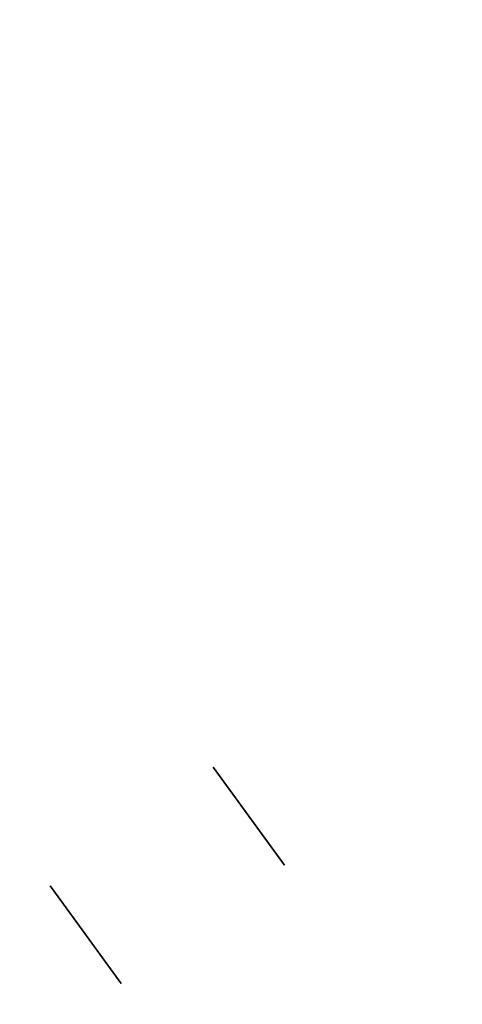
# Model space of a CAD drawing. Header units: millimetres. Extents: x 390 to 1070, y -130 to 550.
# Tile 8 of 57: x 562 to 606, y 86 to 183. Entities that reach past the tile are written whole.
import ezdxf

# ---------------------------------------------------------------- set-up
doc = ezdxf.new("R2010")
doc.units = ezdxf.units.MM

msp = doc.modelspace()

# ---------------------------------------------------------------- linework, layer by layer
at = {"extrusion": (2.27273e-05, -3.59965e-06, 1)}
for points in [[(520.774, 277.983), (518.55, 270.713), (516.578, 263.371), (514.862, 255.965), (513.402, 248.504), (512.201, 240.997), (511.26, 233.453), (510.58, 225.882), (510.162, 218.291), (510.007, 210.69), (510.115, 203.089), (510.485, 195.495), (511.117, 187.919), (512.01, 180.37), (513.164, 172.856), (514.577, 165.386), (516.247, 157.969), (518.172, 150.615), (520.351, 143.331), (522.779, 136.127), (525.455, 129.012), (528.376, 121.993), (531.537, 115.079), (534.935, 108.278), (538.566, 101.599), (542.425, 95.049), (546.509, 88.637), (550.812, 82.369), (555.328, 76.254), (560.053, 70.299), (564.982, 64.51), (570.107, 58.896), (575.423, 53.461), (580.924, 48.214), (586.603, 43.159), (592.453, 38.304), (598.467, 33.654), (604.638, 29.215), (610.959, 24.991), (617.423, 20.989), (624.02, 17.212), (630.744, 13.665), (637.587, 10.352), (644.54, 7.279), (651.595, 4.447), (658.744, 1.86), (665.978, -0.478), (673.288, -2.564), (680.667, -4.397), (688.103, -5.974), (695.591, -7.292), (703.119, -8.352), (710.679, -9.15), (718.262, -9.687), (725.859, -9.962), (733.462, -9.974), (741.06, -9.723), (748.645, -9.21), (756.207, -8.435), (763.739, -7.399), (771.23, -6.104), (778.672, -4.551), (786.056, -2.741), (793.373, -0.678), (800.614, 1.637), (807.771, 4.201), (814.835, 7.011), (821.797, 10.063), (828.65, 13.354), (835.386, 16.88), (841.995, 20.636), (848.471, 24.618), (854.805, 28.822), (860.991, 33.242), (867.019, 37.873), (872.885, 42.71), (878.579, 47.746), (884.097, 52.976), (889.43, 58.394), (894.573, 63.993), (899.519, 69.766), (904.263, 75.706), (908.799, 81.807), (913.121, 88.061), (917.225, 94.461), (921.105, 100.998), (924.757, 107.666), (928.176, 114.456), (931.359, 121.36), (934.301, 128.369), (937, 135.477), (939.451, 142.673), (941.652, 149.95), (943.601, 157.298), (945.294, 164.709), (946.73, 172.175), (947.908, 179.685), (948.825, 187.232), (949.481, 194.806), (949.875, 202.398), (950.006, 209.999)], [(520.766, 277.984), (518.542, 270.714), (516.57, 263.372), (514.854, 255.966), (513.394, 248.505), (512.193, 240.999), (511.252, 233.455), (510.572, 225.883), (510.154, 218.292), (509.999, 210.691), (510.107, 203.09), (510.477, 195.497), (511.109, 187.921), (512.003, 180.371), (513.156, 172.857), (514.569, 165.387), (516.239, 157.971), (518.164, 150.616), (520.343, 143.333), (522.771, 136.129), (525.447, 129.013), (528.368, 121.994), (531.529, 115.08), (534.927, 108.279), (538.558, 101.6), (542.417, 95.051), (546.501, 88.638), (550.804, 82.371), (555.32, 76.256), (560.046, 70.3), (564.974, 64.512), (570.099, 58.897), (575.415, 53.462), (580.916, 48.215), (586.595, 43.161), (592.445, 38.306), (598.459, 33.656), (604.63, 29.216), (610.952, 24.992), (617.415, 20.99), (624.012, 17.213), (630.737, 13.666), (637.579, 10.354), (644.532, 7.28), (651.588, 4.448), (658.736, 1.862), (665.97, -0.476), (673.281, -2.563), (680.659, -4.396), (688.096, -5.972), (695.583, -7.291), (703.111, -8.35), (710.671, -9.149), (718.254, -9.686), (725.852, -9.961), (733.454, -9.973), (741.052, -9.722), (748.637, -9.209), (756.2, -8.434), (763.731, -7.398), (771.222, -6.103), (778.664, -4.55), (786.048, -2.74), (793.365, -0.676), (800.606, 1.639), (807.763, 4.203), (814.827, 7.012), (821.789, 10.064), (828.642, 13.355), (835.378, 16.881), (841.987, 20.637), (848.463, 24.619), (854.797, 28.823), (860.983, 33.243), (867.011, 37.874), (872.877, 42.711), (878.571, 47.747), (884.089, 52.978), (889.422, 58.395), (894.565, 63.994), (899.511, 69.767), (904.255, 75.708), (908.791, 81.808), (913.113, 88.062), (917.217, 94.462), (921.097, 100.999), (924.749, 107.667), (928.168, 114.457), (931.351, 121.361), (934.294, 128.371), (936.992, 135.478), (939.443, 142.674), (941.644, 149.951), (943.593, 157.299), (945.286, 164.711), (946.722, 172.176), (947.9, 179.686), (948.817, 187.233), (949.473, 194.807), (949.867, 202.399), (949.998, 210)]]:
    msp.add_lwpolyline(points, dxfattribs=at)
at = {"extrusion": (-2.27273e-05, 3.59965e-06, 1)}
for points in [[(949.994, 210.001), (949.863, 202.4), (949.469, 194.808), (948.813, 187.234), (947.896, 179.687), (946.718, 172.177), (945.282, 164.711), (943.589, 157.3), (941.64, 149.951), (939.439, 142.675), (936.988, 135.479), (934.29, 128.371), (931.347, 121.362), (928.164, 114.458), (924.745, 107.668), (921.093, 101), (917.213, 94.463), (913.109, 88.063), (908.787, 81.809), (904.251, 75.708), (899.507, 69.768), (894.561, 63.995), (889.418, 58.396), (884.085, 52.978), (878.567, 47.748), (872.873, 42.712), (867.007, 37.875), (860.979, 33.244), (854.793, 28.824), (848.459, 24.62), (841.983, 20.638), (835.374, 16.881), (828.638, 13.356), (821.785, 10.065), (814.823, 7.013), (807.759, 4.203), (800.602, 1.639), (793.361, -0.676), (786.044, -2.739), (778.66, -4.549), (771.218, -6.102), (763.727, -7.398), (756.196, -8.433), (748.633, -9.208), (741.048, -9.721), (733.45, -9.972), (725.848, -9.96), (718.25, -9.685), (710.667, -9.148), (703.107, -8.35), (695.579, -7.291), (688.092, -5.972), (680.655, -4.395), (673.277, -2.562), (665.966, -0.476), (658.732, 1.862), (651.584, 4.449), (644.528, 7.28), (637.575, 10.354), (630.733, 13.667), (624.008, 17.213), (617.411, 20.99), (610.948, 24.993), (604.626, 29.217), (598.455, 33.656), (592.441, 38.306), (586.591, 43.161), (580.912, 48.216), (575.411, 53.463), (570.095, 58.897), (564.97, 64.512), (560.042, 70.301), (555.316, 76.256), (550.8, 82.371), (546.497, 88.639), (542.413, 95.051), (538.554, 101.601), (534.923, 108.28), (531.525, 115.081), (528.364, 121.995), (525.443, 129.014), (522.767, 136.129), (520.339, 143.333), (518.16, 150.617), (516.235, 157.971), (514.565, 165.388), (513.152, 172.858), (511.999, 180.372), (511.105, 187.921), (510.473, 195.497), (510.103, 203.091), (509.995, 210.692), (510.15, 218.293), (510.568, 225.884), (511.248, 233.455), (512.189, 240.999), (513.39, 248.506), (514.85, 255.967), (516.566, 263.373), (518.538, 270.715), (520.762, 277.985)], [(950.002, 210), (949.871, 202.399), (949.477, 194.806), (948.821, 187.233), (947.904, 179.686), (946.726, 172.175), (945.29, 164.71), (943.597, 157.299), (941.648, 149.95), (939.447, 142.674), (936.996, 135.477), (934.297, 128.37), (931.355, 121.36), (928.172, 114.456), (924.753, 107.666), (921.101, 100.999), (917.221, 94.461), (913.117, 88.062), (908.795, 81.808), (904.259, 75.707), (899.515, 69.766), (894.569, 63.993), (889.426, 58.395), (884.093, 52.977), (878.575, 47.747), (872.881, 42.71), (867.015, 37.874), (860.987, 33.243), (854.801, 28.822), (848.467, 24.619), (841.991, 20.636), (835.382, 16.88), (828.646, 13.355), (821.793, 10.064), (814.831, 7.012), (807.767, 4.202), (800.61, 1.638), (793.369, -0.677), (786.052, -2.741), (778.668, -4.55), (771.226, -6.104), (763.735, -7.399), (756.203, -8.435), (748.641, -9.209), (741.056, -9.722), (733.458, -9.973), (725.855, -9.961), (718.258, -9.687), (710.675, -9.15), (703.115, -8.351), (695.587, -7.292), (688.099, -5.973), (680.663, -4.396), (673.284, -2.564), (665.974, -0.477), (658.74, 1.861), (651.591, 4.447), (644.536, 7.279), (637.583, 10.353), (630.74, 13.665), (624.016, 17.212), (617.419, 20.989), (610.955, 24.992), (604.634, 29.215), (598.463, 33.655), (592.449, 38.305), (586.599, 43.16), (580.92, 48.214), (575.419, 53.462), (570.103, 58.896), (564.978, 64.511), (560.049, 70.3), (555.324, 76.255), (550.808, 82.37), (546.505, 88.638), (542.421, 95.05), (538.562, 101.6), (534.931, 108.279), (531.533, 115.079), (528.372, 121.993), (525.451, 129.012), (522.775, 136.128), (520.347, 143.332), (518.168, 150.615), (516.243, 157.97), (514.573, 165.386), (513.16, 172.856), (512.006, 180.371), (511.113, 187.92), (510.481, 195.496), (510.111, 203.089), (510.003, 210.691), (510.158, 218.292), (510.576, 225.882), (511.256, 233.454), (512.197, 240.998), (513.398, 248.505), (514.858, 255.966), (516.574, 263.371), (518.546, 270.714), (520.77, 277.983)]]:
    msp.add_lwpolyline(points, dxfattribs=at)
at = {"extrusion": (-0.587785, 0.809017, 2.41746e-15)}
msp.add_lwpolyline([(-534.017, -348.005), (-534.006, -347.322), (-533.971, -346.64), (-533.912, -345.96), (-533.831, -345.282), (-533.726, -344.607), (-533.599, -343.936), (-533.449, -343.27), (-533.276, -342.609), (-533.08, -341.955), (-532.863, -341.307), (-532.623, -340.668), (-532.362, -340.037), (-532.079, -339.415), (-531.775, -338.804), (-531.451, -338.203), (-531.106, -337.613), (-530.741, -337.036), (-530.357, -336.471), (-529.953, -335.92), (-529.532, -335.383), (-529.092, -334.861), (-528.634, -334.354), (-528.159, -333.863), (-527.668, -333.388), (-527.161, -332.931), (-526.639, -332.491), (-526.102, -332.069), (-525.551, -331.666), (-524.986, -331.281), (-524.409, -330.917), (-523.82, -330.572), (-523.219, -330.247), (-522.607, -329.944), (-521.985, -329.661), (-521.354, -329.399), (-520.715, -329.16), (-520.068, -328.942), (-519.413, -328.747), (-518.753, -328.574), (-518.086, -328.423), (-517.416, -328.296), (-516.741, -328.191), (-516.063, -328.11), (-515.382, -328.052), (-514.7, -328.017), (-514.017, -328.005)], dxfattribs=at)
at = {"extrusion": (-0.587785, 0.809017, -2.25897e-15)}
msp.add_lwpolyline([(-514.017, 151.995), (-514.7, 152.007), (-515.382, 152.042), (-516.063, 152.1), (-516.741, 152.181), (-517.416, 152.286), (-518.086, 152.413), (-518.753, 152.564), (-519.413, 152.737), (-520.068, 152.932), (-520.715, 153.15), (-521.354, 153.389), (-521.985, 153.651), (-522.607, 153.934), (-523.219, 154.237), (-523.82, 154.562), (-524.409, 154.907), (-524.986, 155.271), (-525.551, 155.656), (-526.102, 156.059), (-526.639, 156.481), (-527.161, 156.921), (-527.668, 157.378), (-528.159, 157.853), (-528.634, 158.344), (-529.092, 158.851), (-529.532, 159.373), (-529.953, 159.91), (-530.357, 160.461), (-530.741, 161.026), (-531.106, 161.603), (-531.451, 162.193), (-531.775, 162.794), (-532.079, 163.405), (-532.362, 164.027), (-532.623, 164.658), (-532.863, 165.297), (-533.08, 165.945), (-533.276, 166.599), (-533.449, 167.26), (-533.599, 167.926), (-533.726, 168.597), (-533.831, 169.272), (-533.912, 169.95), (-533.971, 170.63), (-534.006, 171.312), (-534.017, 171.995)], dxfattribs=at)
at = {"extrusion": (-0.587785, 0.809017, 1.21213e-14)}
msp.add_lwpolyline([(-534.017, 221.995), (-534.006, 222.678), (-533.971, 223.36), (-533.912, 224.04), (-533.831, 224.718), (-533.726, 225.393), (-533.599, 226.064), (-533.449, 226.73), (-533.276, 227.391), (-533.08, 228.045), (-532.863, 228.693), (-532.623, 229.332), (-532.362, 229.963), (-532.079, 230.585), (-531.775, 231.196), (-531.451, 231.797), (-531.106, 232.387), (-530.741, 232.964), (-530.357, 233.529), (-529.953, 234.08), (-529.532, 234.617), (-529.092, 235.139), (-528.634, 235.646), (-528.159, 236.137), (-527.668, 236.612), (-527.161, 237.069), (-526.639, 237.509), (-526.102, 237.931), (-525.551, 238.334), (-524.986, 238.719), (-524.409, 239.083), (-523.82, 239.428), (-523.219, 239.753), (-522.607, 240.056), (-521.985, 240.339), (-521.354, 240.601), (-520.715, 240.84), (-520.068, 241.058), (-519.413, 241.253), (-518.753, 241.426), (-518.086, 241.577), (-517.416, 241.704), (-516.741, 241.809), (-516.063, 241.89), (-515.382, 241.948), (-514.7, 241.983), (-514.017, 241.995)], dxfattribs=at)
at = {"extrusion": (-0.587785, 0.809017, -4.45675e-16)}
msp.add_lwpolyline([(-514.017, -418.005), (-514.7, -417.993), (-515.382, -417.958), (-516.063, -417.9), (-516.741, -417.819), (-517.416, -417.714), (-518.086, -417.587), (-518.753, -417.436), (-519.413, -417.263), (-520.068, -417.068), (-520.715, -416.85), (-521.354, -416.611), (-521.985, -416.349), (-522.607, -416.066), (-523.219, -415.763), (-523.82, -415.438), (-524.409, -415.093), (-524.986, -414.729), (-525.551, -414.344), (-526.102, -413.941), (-526.639, -413.519), (-527.161, -413.079), (-527.668, -412.622), (-528.159, -412.147), (-528.634, -411.656), (-529.092, -411.149), (-529.532, -410.627), (-529.953, -410.09), (-530.357, -409.539), (-530.741, -408.974), (-531.106, -408.397), (-531.451, -407.807), (-531.775, -407.206), (-532.079, -406.595), (-532.362, -405.973), (-532.623, -405.342), (-532.863, -404.703), (-533.08, -404.055), (-533.276, -403.401), (-533.449, -402.74), (-533.599, -402.074), (-533.726, -401.403), (-533.831, -400.728), (-533.912, -400.05), (-533.971, -399.37), (-534.006, -398.688), (-534.017, -398.005)], dxfattribs=at)
for points in [[(587.904, 99.345), (580.85, 109.053)], [(580.85, 109.053), (587.904, 99.345)], [(580.85, 109.053), (587.904, 99.345)], [(580.85, 109.053), (587.904, 99.345)], [(587.904, 99.345), (580.85, 109.053)], [(587.904, 99.345), (580.85, 109.053)], [(564.67, 97.297), (571.723, 87.589)], [(564.67, 97.297), (571.723, 87.589)], [(564.67, 97.297), (571.723, 87.589)], [(564.67, 97.297), (571.723, 87.589)], [(564.67, 97.297), (571.723, 87.589)], [(564.67, 97.297), (571.723, 87.589)], [(571.723, 87.589), (564.67, 97.297)], [(571.723, 87.589), (564.67, 97.297)]]:
    msp.add_lwpolyline(points)
at = {"extrusion": (1, 0, 0)}
for points in [[(109.053, 171.995), (109.053, 221.995)], [(109.053, -348.005), (109.053, -398.005)], [(104.199, 221.995), (104.199, 171.995)], [(104.199, -348.005), (104.199, -398.005)], [(99.345, -348.005), (99.345, -398.005)], [(99.345, 221.995), (99.345, 171.995)], [(97.297, 241.995), (97.297, 251.995)], [(97.297, -428.005), (97.297, -418.005)], [(92.443, 251.995), (92.443, 241.995)], [(92.443, -418.005), (92.443, -428.005)], [(87.589, 251.995), (87.589, 241.995)], [(87.589, -418.005), (87.589, -428.005)]]:
    msp.add_lwpolyline(points, dxfattribs=at)
at = {"extrusion": (-0.587785, 0.809017, -5.98183e-15)}
msp.add_lwpolyline([(-514.017, -328.005), (-514.7, -328.017), (-515.382, -328.052), (-516.063, -328.11), (-516.741, -328.191), (-517.416, -328.296), (-518.086, -328.423), (-518.753, -328.574), (-519.413, -328.747), (-520.068, -328.942), (-520.715, -329.16), (-521.354, -329.399), (-521.985, -329.661), (-522.607, -329.944), (-523.219, -330.247), (-523.82, -330.572), (-524.409, -330.917), (-524.986, -331.281), (-525.551, -331.666), (-526.102, -332.069), (-526.639, -332.491), (-527.161, -332.931), (-527.668, -333.388), (-528.159, -333.863), (-528.634, -334.354), (-529.092, -334.861), (-529.532, -335.383), (-529.953, -335.92), (-530.357, -336.471), (-530.741, -337.036), (-531.106, -337.613), (-531.451, -338.203), (-531.775, -338.804), (-532.079, -339.415), (-532.362, -340.037), (-532.623, -340.668), (-532.863, -341.307), (-533.08, -341.955), (-533.276, -342.609), (-533.449, -343.27), (-533.599, -343.936), (-533.726, -344.607), (-533.831, -345.282), (-533.912, -345.96), (-533.971, -346.64), (-534.006, -347.322), (-534.017, -348.005)], dxfattribs=at)
at = {"extrusion": (-0.587785, 0.809017, 6.569e-15)}
msp.add_lwpolyline([(-534.017, 171.995), (-534.006, 171.312), (-533.971, 170.63), (-533.912, 169.95), (-533.831, 169.272), (-533.726, 168.597), (-533.599, 167.926), (-533.449, 167.26), (-533.276, 166.599), (-533.08, 165.945), (-532.863, 165.297), (-532.623, 164.658), (-532.362, 164.027), (-532.079, 163.405), (-531.775, 162.794), (-531.451, 162.193), (-531.106, 161.603), (-530.741, 161.026), (-530.357, 160.461), (-529.953, 159.91), (-529.532, 159.373), (-529.092, 158.851), (-528.634, 158.344), (-528.159, 157.853), (-527.668, 157.378), (-527.161, 156.921), (-526.639, 156.481), (-526.102, 156.059), (-525.551, 155.656), (-524.986, 155.271), (-524.409, 154.907), (-523.82, 154.562), (-523.219, 154.237), (-522.607, 153.934), (-521.985, 153.651), (-521.354, 153.389), (-520.715, 153.15), (-520.068, 152.932), (-519.413, 152.737), (-518.753, 152.564), (-518.086, 152.413), (-517.416, 152.286), (-516.741, 152.181), (-516.063, 152.1), (-515.382, 152.042), (-514.7, 152.007), (-514.017, 151.995)], dxfattribs=at)
at = {"extrusion": (-0.587785, 0.809017, -2.90651e-15)}
msp.add_lwpolyline([(-514.017, 241.995), (-514.7, 241.983), (-515.382, 241.948), (-516.063, 241.89), (-516.741, 241.809), (-517.416, 241.704), (-518.086, 241.577), (-518.753, 241.426), (-519.413, 241.253), (-520.068, 241.058), (-520.715, 240.84), (-521.354, 240.601), (-521.985, 240.339), (-522.607, 240.056), (-523.219, 239.753), (-523.82, 239.428), (-524.409, 239.083), (-524.986, 238.719), (-525.551, 238.334), (-526.102, 237.931), (-526.639, 237.509), (-527.161, 237.069), (-527.668, 236.612), (-528.159, 236.137), (-528.634, 235.646), (-529.092, 235.139), (-529.532, 234.617), (-529.953, 234.08), (-530.357, 233.529), (-530.741, 232.964), (-531.106, 232.387), (-531.451, 231.797), (-531.775, 231.196), (-532.079, 230.585), (-532.362, 229.963), (-532.623, 229.332), (-532.863, 228.693), (-533.08, 228.045), (-533.276, 227.391), (-533.449, 226.73), (-533.599, 226.064), (-533.726, 225.393), (-533.831, 224.718), (-533.912, 224.04), (-533.971, 223.36), (-534.006, 222.678), (-534.017, 221.995)], dxfattribs=at)
at = {"extrusion": (-0.587785, 0.809017, -2.92194e-15)}
msp.add_lwpolyline([(-534.017, -398.005), (-534.006, -398.688), (-533.971, -399.37), (-533.912, -400.05), (-533.831, -400.728), (-533.726, -401.403), (-533.599, -402.074), (-533.449, -402.74), (-533.276, -403.401), (-533.08, -404.055), (-532.863, -404.703), (-532.623, -405.342), (-532.362, -405.973), (-532.079, -406.595), (-531.775, -407.206), (-531.451, -407.807), (-531.106, -408.397), (-530.741, -408.974), (-530.357, -409.539), (-529.953, -410.09), (-529.532, -410.627), (-529.092, -411.149), (-528.634, -411.656), (-528.159, -412.147), (-527.668, -412.622), (-527.161, -413.079), (-526.639, -413.519), (-526.102, -413.941), (-525.551, -414.344), (-524.986, -414.729), (-524.409, -415.093), (-523.82, -415.438), (-523.219, -415.763), (-522.607, -416.066), (-521.985, -416.349), (-521.354, -416.611), (-520.715, -416.85), (-520.068, -417.068), (-519.413, -417.263), (-518.753, -417.436), (-518.086, -417.587), (-517.416, -417.714), (-516.741, -417.819), (-516.063, -417.9), (-515.382, -417.958), (-514.7, -417.993), (-514.017, -418.005)], dxfattribs=at)
at = {"extrusion": (-0.587785, 0.809017, -8.29379e-16)}
msp.add_lwpolyline([(-514.017, -328.005), (-514.7, -328.017), (-515.382, -328.052), (-516.063, -328.11), (-516.741, -328.191), (-517.416, -328.296), (-518.086, -328.423), (-518.753, -328.574), (-519.413, -328.747), (-520.068, -328.942), (-520.715, -329.16), (-521.354, -329.399), (-521.985, -329.661), (-522.607, -329.944), (-523.219, -330.247), (-523.82, -330.572), (-524.409, -330.917), (-524.986, -331.281), (-525.551, -331.666), (-526.102, -332.069), (-526.639, -332.491), (-527.161, -332.931), (-527.668, -333.388), (-528.159, -333.863), (-528.634, -334.354), (-529.092, -334.861), (-529.532, -335.383), (-529.953, -335.92), (-530.357, -336.471), (-530.741, -337.036), (-531.106, -337.613), (-531.451, -338.203), (-531.775, -338.804), (-532.079, -339.415), (-532.362, -340.037), (-532.623, -340.668), (-532.863, -341.307), (-533.08, -341.955), (-533.276, -342.609), (-533.449, -343.27), (-533.599, -343.936), (-533.726, -344.607), (-533.831, -345.282), (-533.912, -345.96), (-533.971, -346.64), (-534.006, -347.322), (-534.017, -348.005)], dxfattribs=at)
at = {"extrusion": (-0.587785, 0.809017, -1.45634e-15)}
msp.add_lwpolyline([(-534.017, 171.995), (-534.006, 171.312), (-533.971, 170.63), (-533.912, 169.95), (-533.831, 169.272), (-533.726, 168.597), (-533.599, 167.926), (-533.449, 167.26), (-533.276, 166.599), (-533.08, 165.945), (-532.863, 165.297), (-532.623, 164.658), (-532.362, 164.027), (-532.079, 163.405), (-531.775, 162.794), (-531.451, 162.193), (-531.106, 161.603), (-530.741, 161.026), (-530.357, 160.461), (-529.953, 159.91), (-529.532, 159.373), (-529.092, 158.851), (-528.634, 158.344), (-528.159, 157.853), (-527.668, 157.378), (-527.161, 156.921), (-526.639, 156.481), (-526.102, 156.059), (-525.551, 155.656), (-524.986, 155.271), (-524.409, 154.907), (-523.82, 154.562), (-523.219, 154.237), (-522.607, 153.934), (-521.985, 153.651), (-521.354, 153.389), (-520.715, 153.15), (-520.068, 152.932), (-519.413, 152.737), (-518.753, 152.564), (-518.086, 152.413), (-517.416, 152.286), (-516.741, 152.181), (-516.063, 152.1), (-515.382, 152.042), (-514.7, 152.007), (-514.017, 151.995)], dxfattribs=at)
at = {"extrusion": (-0.587785, 0.809017, 4.14442e-16)}
msp.add_lwpolyline([(-514.017, 241.995), (-514.7, 241.983), (-515.382, 241.948), (-516.063, 241.89), (-516.741, 241.809), (-517.416, 241.704), (-518.086, 241.577), (-518.753, 241.426), (-519.413, 241.253), (-520.068, 241.058), (-520.715, 240.84), (-521.354, 240.601), (-521.985, 240.339), (-522.607, 240.056), (-523.219, 239.753), (-523.82, 239.428), (-524.409, 239.083), (-524.986, 238.719), (-525.551, 238.334), (-526.102, 237.931), (-526.639, 237.509), (-527.161, 237.069), (-527.668, 236.612), (-528.159, 236.137), (-528.634, 235.646), (-529.092, 235.139), (-529.532, 234.617), (-529.953, 234.08), (-530.357, 233.529), (-530.741, 232.964), (-531.106, 232.387), (-531.451, 231.797), (-531.775, 231.196), (-532.079, 230.585), (-532.362, 229.963), (-532.623, 229.332), (-532.863, 228.693), (-533.08, 228.045), (-533.276, 227.391), (-533.449, 226.73), (-533.599, 226.064), (-533.726, 225.393), (-533.831, 224.718), (-533.912, 224.04), (-533.971, 223.36), (-534.006, 222.678), (-534.017, 221.995)], dxfattribs=at)
at = {"extrusion": (-0.587785, 0.809017, 2.14662e-15)}
msp.add_lwpolyline([(-534.017, -398.005), (-534.006, -398.688), (-533.971, -399.37), (-533.912, -400.05), (-533.831, -400.728), (-533.726, -401.403), (-533.599, -402.074), (-533.449, -402.74), (-533.276, -403.401), (-533.08, -404.055), (-532.863, -404.703), (-532.623, -405.342), (-532.362, -405.973), (-532.079, -406.595), (-531.775, -407.206), (-531.451, -407.807), (-531.106, -408.397), (-530.741, -408.974), (-530.357, -409.539), (-529.953, -410.09), (-529.532, -410.627), (-529.092, -411.149), (-528.634, -411.656), (-528.159, -412.147), (-527.668, -412.622), (-527.161, -413.079), (-526.639, -413.519), (-526.102, -413.941), (-525.551, -414.344), (-524.986, -414.729), (-524.409, -415.093), (-523.82, -415.438), (-523.219, -415.763), (-522.607, -416.066), (-521.985, -416.349), (-521.354, -416.611), (-520.715, -416.85), (-520.068, -417.068), (-519.413, -417.263), (-518.753, -417.436), (-518.086, -417.587), (-517.416, -417.714), (-516.741, -417.819), (-516.063, -417.9), (-515.382, -417.958), (-514.7, -417.993), (-514.017, -418.005)], dxfattribs=at)
at = {"extrusion": (-0.587785, 0.809017, 3.47425e-15)}
msp.add_lwpolyline([(-514.017, -328.005), (-512.652, -327.982), (-511.288, -327.912), (-509.927, -327.795), (-508.571, -327.632), (-507.221, -327.423), (-505.879, -327.168), (-504.547, -326.868), (-503.225, -326.522), (-501.917, -326.131), (-500.622, -325.695), (-499.343, -325.216), (-498.081, -324.693), (-496.838, -324.128), (-495.615, -323.52), (-494.413, -322.871), (-493.234, -322.182), (-492.079, -321.452), (-490.95, -320.684), (-489.848, -319.877), (-488.774, -319.033), (-487.729, -318.154), (-486.715, -317.238), (-485.733, -316.289), (-484.784, -315.307), (-483.869, -314.293), (-482.989, -313.249), (-482.145, -312.174), (-481.339, -311.072), (-480.57, -309.943), (-479.841, -308.788), (-479.151, -307.609), (-478.502, -306.408), (-477.894, -305.184), (-477.329, -303.941), (-476.806, -302.679), (-476.327, -301.4), (-475.892, -300.106), (-475.501, -298.797), (-475.155, -297.476), (-474.854, -296.143), (-474.599, -294.801), (-474.39, -293.452), (-474.227, -292.096), (-474.111, -290.735), (-474.041, -289.371), (-474.017, -288.005)], dxfattribs=at)
at = {"extrusion": (-0.587785, 0.809017, 6.45532e-15)}
msp.add_lwpolyline([(-474.017, 111.995), (-474.041, 113.361), (-474.111, 114.725), (-474.227, 116.086), (-474.39, 117.442), (-474.599, 118.791), (-474.854, 120.133), (-475.155, 121.466), (-475.501, 122.787), (-475.892, 124.096), (-476.327, 125.39), (-476.806, 126.669), (-477.329, 127.931), (-477.894, 129.174), (-478.502, 130.398), (-479.151, 131.599), (-479.841, 132.778), (-480.57, 133.933), (-481.339, 135.062), (-482.145, 136.164), (-482.989, 137.239), (-483.869, 138.283), (-484.784, 139.297), (-485.733, 140.279), (-486.715, 141.228), (-487.729, 142.144), (-488.774, 143.023), (-489.848, 143.867), (-490.95, 144.674), (-492.079, 145.442), (-493.234, 146.172), (-494.413, 146.861), (-495.615, 147.51), (-496.838, 148.118), (-498.081, 148.683), (-499.343, 149.206), (-500.622, 149.685), (-501.917, 150.121), (-503.225, 150.512), (-504.547, 150.858), (-505.879, 151.158), (-507.221, 151.413), (-508.571, 151.622), (-509.927, 151.785), (-511.288, 151.902), (-512.652, 151.972), (-514.017, 151.995)], dxfattribs=at)
at = {"extrusion": (-0.587785, 0.809017, -3.68761e-15)}
msp.add_lwpolyline([(-514.017, 251.995), (-514.006, 252.678), (-513.971, 253.36), (-513.912, 254.04), (-513.831, 254.718), (-513.726, 255.393), (-513.599, 256.064), (-513.449, 256.73), (-513.276, 257.391), (-513.08, 258.045), (-512.863, 258.693), (-512.623, 259.332), (-512.362, 259.963), (-512.079, 260.585), (-511.775, 261.196), (-511.451, 261.797), (-511.106, 262.387), (-510.741, 262.964), (-510.357, 263.529), (-509.953, 264.08), (-509.532, 264.617), (-509.092, 265.139), (-508.634, 265.646), (-508.159, 266.137), (-507.668, 266.612), (-507.161, 267.069), (-506.639, 267.509), (-506.102, 267.931), (-505.551, 268.334), (-504.986, 268.719), (-504.409, 269.083), (-503.82, 269.428), (-503.219, 269.753), (-502.607, 270.056), (-501.985, 270.339), (-501.354, 270.601), (-500.715, 270.84), (-500.068, 271.058), (-499.413, 271.253), (-498.753, 271.426), (-498.086, 271.577), (-497.416, 271.704), (-496.741, 271.809), (-496.063, 271.89), (-495.382, 271.948), (-494.7, 271.983), (-494.017, 271.995)], dxfattribs=at)
at = {"extrusion": (-0.587785, 0.809017, 1.30938e-14)}
msp.add_lwpolyline([(-494.017, -448.005), (-494.7, -447.993), (-495.382, -447.958), (-496.063, -447.9), (-496.741, -447.819), (-497.416, -447.714), (-498.086, -447.587), (-498.753, -447.436), (-499.413, -447.263), (-500.068, -447.068), (-500.715, -446.85), (-501.354, -446.611), (-501.985, -446.349), (-502.607, -446.066), (-503.219, -445.763), (-503.82, -445.438), (-504.409, -445.093), (-504.986, -444.729), (-505.551, -444.344), (-506.102, -443.941), (-506.639, -443.519), (-507.161, -443.079), (-507.668, -442.622), (-508.159, -442.147), (-508.634, -441.656), (-509.092, -441.149), (-509.532, -440.627), (-509.953, -440.09), (-510.357, -439.539), (-510.741, -438.974), (-511.106, -438.397), (-511.451, -437.807), (-511.775, -437.206), (-512.079, -436.595), (-512.362, -435.973), (-512.623, -435.342), (-512.863, -434.703), (-513.08, -434.055), (-513.276, -433.401), (-513.449, -432.74), (-513.599, -432.074), (-513.726, -431.403), (-513.831, -430.728), (-513.912, -430.05), (-513.971, -429.37), (-514.006, -428.688), (-514.017, -428.005)], dxfattribs=at)
at = {"extrusion": (-0.587785, 0.809017, -1.27661e-16)}
msp.add_lwpolyline([(-514.017, -328.005), (-512.652, -327.982), (-511.288, -327.912), (-509.927, -327.795), (-508.571, -327.632), (-507.221, -327.423), (-505.879, -327.168), (-504.547, -326.868), (-503.225, -326.522), (-501.917, -326.131), (-500.622, -325.695), (-499.343, -325.216), (-498.081, -324.693), (-496.838, -324.128), (-495.615, -323.52), (-494.413, -322.871), (-493.234, -322.182), (-492.079, -321.452), (-490.95, -320.684), (-489.848, -319.877), (-488.774, -319.033), (-487.729, -318.154), (-486.715, -317.238), (-485.733, -316.289), (-484.784, -315.307), (-483.869, -314.293), (-482.989, -313.249), (-482.145, -312.174), (-481.339, -311.072), (-480.57, -309.943), (-479.841, -308.788), (-479.151, -307.609), (-478.502, -306.408), (-477.894, -305.184), (-477.329, -303.941), (-476.806, -302.679), (-476.327, -301.4), (-475.892, -300.106), (-475.501, -298.797), (-475.155, -297.476), (-474.854, -296.143), (-474.599, -294.801), (-474.39, -293.452), (-474.227, -292.096), (-474.111, -290.735), (-474.041, -289.371), (-474.017, -288.005)], dxfattribs=at)
at = {"extrusion": (-0.587785, 0.809017, -1.91135e-15)}
msp.add_lwpolyline([(-474.017, 111.995), (-474.041, 113.361), (-474.111, 114.725), (-474.227, 116.086), (-474.39, 117.442), (-474.599, 118.791), (-474.854, 120.133), (-475.155, 121.466), (-475.501, 122.787), (-475.892, 124.096), (-476.327, 125.39), (-476.806, 126.669), (-477.329, 127.931), (-477.894, 129.174), (-478.502, 130.398), (-479.151, 131.599), (-479.841, 132.778), (-480.57, 133.933), (-481.339, 135.062), (-482.145, 136.164), (-482.989, 137.239), (-483.869, 138.283), (-484.784, 139.297), (-485.733, 140.279), (-486.715, 141.228), (-487.729, 142.144), (-488.774, 143.023), (-489.848, 143.867), (-490.95, 144.674), (-492.079, 145.442), (-493.234, 146.172), (-494.413, 146.861), (-495.615, 147.51), (-496.838, 148.118), (-498.081, 148.683), (-499.343, 149.206), (-500.622, 149.685), (-501.917, 150.121), (-503.225, 150.512), (-504.547, 150.858), (-505.879, 151.158), (-507.221, 151.413), (-508.571, 151.622), (-509.927, 151.785), (-511.288, 151.902), (-512.652, 151.972), (-514.017, 151.995)], dxfattribs=at)
at = {"extrusion": (-0.587785, 0.809017, -6.21904e-16)}
msp.add_lwpolyline([(-494.017, 271.995), (-494.7, 271.983), (-495.382, 271.948), (-496.063, 271.89), (-496.741, 271.809), (-497.416, 271.704), (-498.086, 271.577), (-498.753, 271.426), (-499.413, 271.253), (-500.068, 271.058), (-500.715, 270.84), (-501.354, 270.601), (-501.985, 270.339), (-502.607, 270.056), (-503.219, 269.753), (-503.82, 269.428), (-504.409, 269.083), (-504.986, 268.719), (-505.551, 268.334), (-506.102, 267.931), (-506.639, 267.509), (-507.161, 267.069), (-507.668, 266.612), (-508.159, 266.137), (-508.634, 265.646), (-509.092, 265.139), (-509.532, 264.617), (-509.953, 264.08), (-510.357, 263.529), (-510.741, 262.964), (-511.106, 262.387), (-511.451, 261.797), (-511.775, 261.196), (-512.079, 260.585), (-512.362, 259.963), (-512.623, 259.332), (-512.863, 258.693), (-513.08, 258.045), (-513.276, 257.391), (-513.449, 256.73), (-513.599, 256.064), (-513.726, 255.393), (-513.831, 254.718), (-513.912, 254.04), (-513.971, 253.36), (-514.006, 252.678), (-514.017, 251.995)], dxfattribs=at)
at = {"extrusion": (-0.587785, 0.809017, 4.56678e-15)}
msp.add_lwpolyline([(-514.017, -428.005), (-514.006, -428.688), (-513.971, -429.37), (-513.912, -430.05), (-513.831, -430.728), (-513.726, -431.403), (-513.599, -432.074), (-513.449, -432.74), (-513.276, -433.401), (-513.08, -434.055), (-512.863, -434.703), (-512.623, -435.342), (-512.362, -435.973), (-512.079, -436.595), (-511.775, -437.206), (-511.451, -437.807), (-511.106, -438.397), (-510.741, -438.974), (-510.357, -439.539), (-509.953, -440.09), (-509.532, -440.627), (-509.092, -441.149), (-508.634, -441.656), (-508.159, -442.147), (-507.668, -442.622), (-507.161, -443.079), (-506.639, -443.519), (-506.102, -443.941), (-505.551, -444.344), (-504.986, -444.729), (-504.409, -445.093), (-503.82, -445.438), (-503.219, -445.763), (-502.607, -446.066), (-501.985, -446.349), (-501.354, -446.611), (-500.715, -446.85), (-500.068, -447.068), (-499.413, -447.263), (-498.753, -447.436), (-498.086, -447.587), (-497.416, -447.714), (-496.741, -447.819), (-496.063, -447.9), (-495.382, -447.958), (-494.7, -447.993), (-494.017, -448.005)], dxfattribs=at)
at = {"extrusion": (-0.587785, 0.809017, 2.94478e-15)}
msp.add_lwpolyline([(-474.017, -288.005), (-474.041, -289.371), (-474.111, -290.735), (-474.227, -292.096), (-474.39, -293.452), (-474.599, -294.801), (-474.854, -296.143), (-475.155, -297.476), (-475.501, -298.797), (-475.892, -300.106), (-476.327, -301.4), (-476.806, -302.679), (-477.329, -303.941), (-477.894, -305.184), (-478.502, -306.408), (-479.151, -307.609), (-479.841, -308.788), (-480.57, -309.943), (-481.339, -311.072), (-482.145, -312.174), (-482.989, -313.249), (-483.869, -314.293), (-484.784, -315.307), (-485.733, -316.289), (-486.715, -317.238), (-487.729, -318.154), (-488.774, -319.033), (-489.848, -319.877), (-490.95, -320.684), (-492.079, -321.452), (-493.234, -322.182), (-494.413, -322.871), (-495.615, -323.52), (-496.838, -324.128), (-498.081, -324.693), (-499.343, -325.216), (-500.622, -325.695), (-501.917, -326.131), (-503.225, -326.522), (-504.547, -326.868), (-505.879, -327.168), (-507.221, -327.423), (-508.571, -327.632), (-509.927, -327.795), (-511.288, -327.912), (-512.652, -327.982), (-514.017, -328.005)], dxfattribs=at)
at = {"extrusion": (-0.587785, 0.809017, -1.33528e-15)}
msp.add_lwpolyline([(-514.017, 151.995), (-512.652, 151.972), (-511.288, 151.902), (-509.927, 151.785), (-508.571, 151.622), (-507.221, 151.413), (-505.879, 151.158), (-504.547, 150.858), (-503.225, 150.512), (-501.917, 150.121), (-500.622, 149.685), (-499.343, 149.206), (-498.081, 148.683), (-496.838, 148.118), (-495.615, 147.51), (-494.413, 146.861), (-493.234, 146.172), (-492.079, 145.442), (-490.95, 144.674), (-489.848, 143.867), (-488.774, 143.023), (-487.729, 142.144), (-486.715, 141.228), (-485.733, 140.279), (-484.784, 139.297), (-483.869, 138.283), (-482.989, 137.239), (-482.145, 136.164), (-481.339, 135.062), (-480.57, 133.933), (-479.841, 132.778), (-479.151, 131.599), (-478.502, 130.398), (-477.894, 129.174), (-477.329, 127.931), (-476.806, 126.669), (-476.327, 125.39), (-475.892, 124.096), (-475.501, 122.787), (-475.155, 121.466), (-474.854, 120.133), (-474.599, 118.791), (-474.39, 117.442), (-474.227, 116.086), (-474.111, 114.725), (-474.041, 113.361), (-474.017, 111.995)], dxfattribs=at)
at = {"extrusion": (-0.587785, 0.809017, -4.72752e-15)}
msp.add_lwpolyline([(-494.017, 271.995), (-494.7, 271.983), (-495.382, 271.948), (-496.063, 271.89), (-496.741, 271.809), (-497.416, 271.704), (-498.086, 271.577), (-498.753, 271.426), (-499.413, 271.253), (-500.068, 271.058), (-500.715, 270.84), (-501.354, 270.601), (-501.985, 270.339), (-502.607, 270.056), (-503.219, 269.753), (-503.82, 269.428), (-504.409, 269.083), (-504.986, 268.719), (-505.551, 268.334), (-506.102, 267.931), (-506.639, 267.509), (-507.161, 267.069), (-507.668, 266.612), (-508.159, 266.137), (-508.634, 265.646), (-509.092, 265.139), (-509.532, 264.617), (-509.953, 264.08), (-510.357, 263.529), (-510.741, 262.964), (-511.106, 262.387), (-511.451, 261.797), (-511.775, 261.196), (-512.079, 260.585), (-512.362, 259.963), (-512.623, 259.332), (-512.863, 258.693), (-513.08, 258.045), (-513.276, 257.391), (-513.449, 256.73), (-513.599, 256.064), (-513.726, 255.393), (-513.831, 254.718), (-513.912, 254.04), (-513.971, 253.36), (-514.006, 252.678), (-514.017, 251.995)], dxfattribs=at)
at = {"extrusion": (-0.587785, 0.809017, 5.79821e-15)}
msp.add_lwpolyline([(-514.017, -428.005), (-514.006, -428.688), (-513.971, -429.37), (-513.912, -430.05), (-513.831, -430.728), (-513.726, -431.403), (-513.599, -432.074), (-513.449, -432.74), (-513.276, -433.401), (-513.08, -434.055), (-512.863, -434.703), (-512.623, -435.342), (-512.362, -435.973), (-512.079, -436.595), (-511.775, -437.206), (-511.451, -437.807), (-511.106, -438.397), (-510.741, -438.974), (-510.357, -439.539), (-509.953, -440.09), (-509.532, -440.627), (-509.092, -441.149), (-508.634, -441.656), (-508.159, -442.147), (-507.668, -442.622), (-507.161, -443.079), (-506.639, -443.519), (-506.102, -443.941), (-505.551, -444.344), (-504.986, -444.729), (-504.409, -445.093), (-503.82, -445.438), (-503.219, -445.763), (-502.607, -446.066), (-501.985, -446.349), (-501.354, -446.611), (-500.715, -446.85), (-500.068, -447.068), (-499.413, -447.263), (-498.753, -447.436), (-498.086, -447.587), (-497.416, -447.714), (-496.741, -447.819), (-496.063, -447.9), (-495.382, -447.958), (-494.7, -447.993), (-494.017, -448.005)], dxfattribs=at)

doc.saveas('drawing.dxf')
